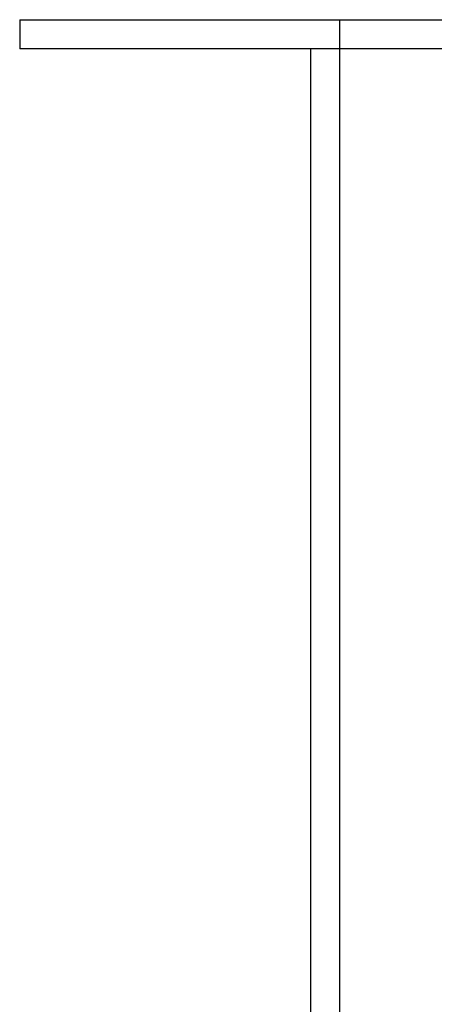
# Model space of a CAD drawing. Header units: millimetres. Extents: x -635 to 635, y -772 to 772.
# Tile 2 of 32: x -606 to -535, y 602 to 772. Entities that reach past the tile are written whole.
import ezdxf

# ---------------------------------------------------------------- set-up
doc = ezdxf.new("R2010")
doc.units = ezdxf.units.MM
doc.layers.add('HIDDEN', color=7, linetype='Continuous')
doc.layers.add('THICK', color=7, linetype='Continuous')

msp = doc.modelspace()

# ---------------------------------------------------------------- linework, layer by layer
at = {"layer": 'HIDDEN'}
msp.add_line((-551.5, -60.5), (-551.5, 771.5), dxfattribs=at)
at = {"layer": 'THICK'}
for p, q in [((-606.5, 771.5), (-606.5, 766.5)), ((-606.5, 771.5), (606.5, 771.5)), ((606.5, 766.5), (-606.5, 766.5)), ((-556.5, 766.5), (-556.5, -65.5))]:
    msp.add_line(p, q, dxfattribs=at)

doc.saveas('drawing.dxf')
